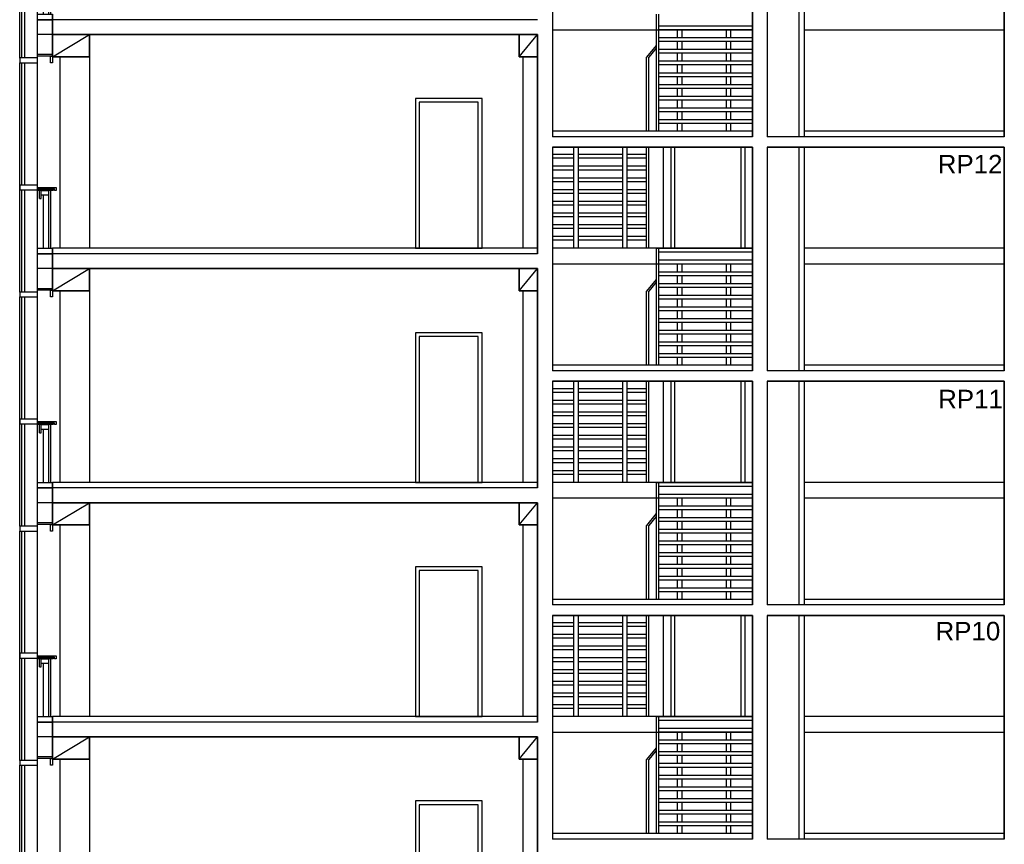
# Model space of a CAD drawing. Header units: millimetres. Extents: x 171 to 266814, y 44 to 350448.
# Tile 65 of 105: x 7833 to 21124, y 69083 to 80213. Entities that reach past the tile are written whole.
import ezdxf

# ---------------------------------------------------------------- set-up
doc = ezdxf.new("R2010")
doc.units = ezdxf.units.MM
doc.header["$LTSCALE"] = 100
doc.linetypes.add('ČÁRKOVANÁ', pattern=[19.05, 12.7, -6.35])
doc.layers.add('DVERE', color=7, linetype='Continuous', true_color=0xf00000)
for name, color, linetype in [('Elektro přívod', 1, 'Continuous'), ('NOVA', 240, 'Continuous'), ('TENKA', 253, 'Continuous'), ('TLUSTA', 2, 'Continuous'), ('ŽB', 3, 'Continuous')]:
    doc.layers.add(name, color=color, linetype=linetype)
doc.styles.get("Standard").update_dxf_attribs({"font": 'arial.ttf'})

# ---------------------------------------------------------------- blocks, each defined once
blk = doc.blocks.new('FASADA REZ BLOK 2')
at = {"layer": 'NOVA', "color": 0}
for p, q in [((-175, 670), (-175, 780)), ((-175, 670), (-150, 670)), ((-150, 670), (-150, 715))]:
    blk.add_line(p, q, dxfattribs=at)
for points in [[(-441, 2503), (-200, 2503), (-200, 2568), (-441, 2568)], [(0, 2593), (-200, 2593), (-200, 2618), (0, 2618)], [(0, 2503), (-25, 2503), (-25, 2593), (0, 2593)], [(-441, 788), (-200, 788), (-200, 853), (-441, 853)], [(-200, 820), (50, 820), (50, 780), (30, 780), (30, 800), (-200, 800)], [(-190, 800), (10, 800), (10, 780), (-190, 780)], [(-150, 780), (-50, 780), (-50, 715), (-150, 715)], [(0, -75), (-200, -75), (-200, 0), (0, 0)], [(0, -275), (-200, -275), (-200, -75), (0, -75)]]:
    blk.add_lwpolyline(points, close=True, dxfattribs=at)
for points in [[(-441, -593), (-441, 2503)], [(-411, 853), (-411, 2503)], [(-371, 853), (-371, 2503)], [(-200, -593), (-200, 2503)], [(-411, -593), (-411, 788)], [(-371, -593), (-371, 788)], [(-125, 715), (-125, 0)], [(-50, 715), (-50, 0)], [(-25, 780), (-25, 0)]]:
    blk.add_lwpolyline(points, dxfattribs=at)

msp = doc.modelspace()

# ---------------------------------------------------------------- linework, layer by layer
at = {"layer": 'DVERE', "color": 253}
for p, q in [((14073.671, 79148.396), (13173.671, 79148.396)), ((13173.671, 79148.396), (13173.671, 77128.396)), ((14023.671, 79098.396), (13223.671, 79098.396)), ((13223.671, 79098.396), (13223.671, 77128.396)), ((14023.671, 77128.396), (14023.671, 79098.396)), ((14073.671, 77128.396), (14073.671, 79148.396)), ((13173.671, 77128.396), (14073.671, 77128.396)), ((13223.671, 77128.396), (14023.671, 77128.396)), ((14073.671, 75988.396), (13173.671, 75988.396)), ((13173.671, 75988.396), (13173.671, 73968.396)), ((14023.671, 75938.396), (13223.671, 75938.396)), ((13223.671, 75938.396), (13223.671, 73968.396)), ((14023.671, 73968.396), (14023.671, 75938.396)), ((14073.671, 73968.396), (14073.671, 75988.396)), ((13173.671, 73968.396), (14073.671, 73968.396)), ((13223.671, 73968.396), (14023.671, 73968.396)), ((14073.671, 72828.396), (13173.671, 72828.396)), ((13173.671, 72828.396), (13173.671, 70808.396)), ((14023.671, 72778.396), (13223.671, 72778.396)), ((13223.671, 72778.396), (13223.671, 70808.396)), ((14023.671, 70808.396), (14023.671, 72778.396)), ((14073.671, 70808.396), (14073.671, 72828.396)), ((13173.671, 70808.396), (14073.671, 70808.396)), ((13223.671, 70808.396), (14023.671, 70808.396)), ((14073.671, 69668.396), (13173.671, 69668.396)), ((13173.671, 69668.396), (13173.671, 67648.396)), ((14073.671, 67648.396), (14073.671, 69668.396)), ((14023.671, 69618.396), (13223.671, 69618.396)), ((13223.671, 69618.396), (13223.671, 67648.396)), ((14023.671, 67648.396), (14023.671, 69618.396))]:
    msp.add_line(p, q, dxfattribs=at)
for points in [[(17723.671, 78493.396), (17723.671, 77128.396), (16523.671, 77128.396), (16523.671, 78493.396)], [(16623.671, 78493.396), (16623.671, 77128.396), (17623.671, 77128.396), (17623.671, 78493.396)], [(16673.671, 78493.396), (16673.671, 77128.396), (17573.671, 77128.396), (17573.671, 78493.396)], [(17723.671, 75333.396), (17723.671, 73968.396), (16523.671, 73968.396), (16523.671, 75333.396)], [(16623.671, 75333.396), (16623.671, 73968.396), (17623.671, 73968.396), (17623.671, 75333.396)], [(16673.671, 75333.396), (16673.671, 73968.396), (17573.671, 73968.396), (17573.671, 75333.396)], [(17723.671, 72173.396), (17723.671, 70808.396), (16523.671, 70808.396), (16523.671, 72173.396)], [(16623.671, 72173.396), (16623.671, 70808.396), (17623.671, 70808.396), (17623.671, 72173.396)], [(16673.671, 72173.396), (16673.671, 70808.396), (17573.671, 70808.396), (17573.671, 72173.396)]]:
    msp.add_lwpolyline(points, dxfattribs=at)
at = {"layer": 'TENKA', "color": 253}
for p, q in [((8273.671, 79713.396), (8773.671, 80013.396)), ((8773.671, 80013.396), (8773.671, 77128.396)), ((14573.671, 79713.396), (14823.671, 80013.396)), ((17723.671, 80073.396), (15023.671, 80073.396)), ((14623.671, 79713.396), (14623.671, 77128.396)), ((17723.671, 78633.396), (15023.671, 78633.396)), ((21123.671, 78633.396), (18423.671, 78633.396)), ((17723.671, 77128.396), (15023.671, 77128.396)), ((14823.671, 77053.396), (8273.671, 77053.396)), ((8273.671, 76553.396), (8773.671, 76853.396)), ((8773.671, 76853.396), (8773.671, 73968.396)), ((14573.671, 76553.396), (14823.671, 76853.396)), ((17723.671, 76913.396), (15023.671, 76913.396)), ((14623.671, 76553.396), (14623.671, 73968.396)), ((17723.671, 75473.396), (15023.671, 75473.396)), ((21123.671, 75473.396), (18423.671, 75473.396)), ((17723.671, 73968.396), (15023.671, 73968.396)), ((14823.671, 73893.396), (8273.671, 73893.396)), ((8273.671, 73393.396), (8773.671, 73693.396)), ((8773.671, 73693.396), (8773.671, 70808.396)), ((14573.671, 73393.396), (14823.671, 73693.396)), ((17723.671, 73753.396), (15023.671, 73753.396)), ((14623.671, 73393.396), (14623.671, 70808.396)), ((17723.671, 72313.396), (15023.671, 72313.396)), ((21123.671, 72313.396), (18423.671, 72313.396)), ((14823.671, 70733.396), (8273.671, 70733.396)), ((17723.671, 70808.396), (15023.671, 70808.396)), ((17723.671, 70593.396), (15023.671, 70593.396)), ((8273.671, 70233.396), (8773.671, 70533.396)), ((8773.671, 70533.396), (8773.671, 67648.396)), ((14573.671, 70233.396), (14823.671, 70533.396)), ((14623.671, 70233.396), (14623.671, 67648.396)), ((17723.671, 69153.396), (15023.671, 69153.396)), ((21123.671, 69153.396), (18423.671, 69153.396))]:
    msp.add_line(p, q, dxfattribs=at)
at = {"layer": 'TENKA', "color": 253, "linetype": 'ČÁRKOVANÁ', "ltscale": 10}
for p, q in [((21123.671, 80073.396), (18423.671, 80073.396)), ((8373.671, 79713.396), (8373.671, 77128.396)), ((21123.671, 77128.396), (18423.671, 77128.396)), ((21123.671, 76913.396), (18423.671, 76913.396)), ((8373.671, 76553.396), (8373.671, 73968.396)), ((21123.671, 73968.396), (18423.671, 73968.396)), ((21123.671, 73753.396), (18423.671, 73753.396)), ((8373.671, 73393.396), (8373.671, 70808.396)), ((21123.671, 70808.396), (18423.671, 70808.396)), ((21123.671, 70593.396), (18423.671, 70593.396)), ((8373.671, 70233.396), (8373.671, 67648.396))]:
    msp.add_line(p, q, dxfattribs=at)
at = {"layer": 'TENKA', "color": 253}
for points in [[(16423.671, 80288.396), (16423.671, 78708.396)], [(16453.671, 80288.396), (16453.671, 78708.396)], [(16423.671, 80073.396), (15023.671, 80073.396)], [(16453.671, 80130.396), (17723.671, 80130.396)], [(16453.671, 80080.396), (17723.671, 80080.396)], [(16713.671, 79972.396), (16713.671, 80080.396)], [(16773.671, 79972.396), (16773.671, 80080.396)], [(17373.671, 79972.396), (17373.671, 80080.396)], [(17433.671, 79972.396), (17433.671, 80080.396)], [(16453.671, 79972.396), (17723.671, 79972.396)], [(16453.671, 79922.396), (17723.671, 79922.396)], [(16713.671, 79814.396), (16713.671, 79922.396)], [(16773.671, 79814.396), (16773.671, 79922.396)], [(17373.671, 79814.396), (17373.671, 79922.396)], [(17433.671, 79814.396), (17433.671, 79922.396)], [(16423.671, 79866.396), (16293.671, 79708.396)], [(16423.671, 79829.934), (16323.671, 79708.396)], [(16453.671, 79814.396), (17723.671, 79814.396)], [(16453.671, 79764.396), (17723.671, 79764.396)], [(16713.671, 79656.396), (16713.671, 79764.396)], [(16773.671, 79656.396), (16773.671, 79764.396)], [(17373.671, 79656.396), (17373.671, 79764.396)], [(17433.671, 79656.396), (17433.671, 79764.396)], [(16293.671, 78708.396), (16293.671, 79708.396)], [(16323.671, 78708.396), (16323.671, 79708.396)], [(16453.671, 79656.396), (17723.671, 79656.396)], [(16453.671, 79606.396), (17723.671, 79606.396)], [(16453.671, 79498.396), (17723.671, 79498.396)], [(16713.671, 79498.396), (16713.671, 79606.396)], [(16773.671, 79498.396), (16773.671, 79606.396)], [(17373.671, 79498.396), (17373.671, 79606.396)], [(17433.671, 79498.396), (17433.671, 79606.396)], [(16453.671, 79448.396), (17723.671, 79448.396)], [(16713.671, 79340.396), (16713.671, 79448.396)], [(16773.671, 79340.396), (16773.671, 79448.396)], [(17373.671, 79340.396), (17373.671, 79448.396)], [(17433.671, 79340.396), (17433.671, 79448.396)], [(16453.671, 79340.396), (17723.671, 79340.396)], [(16453.671, 79290.396), (17723.671, 79290.396)], [(16713.671, 79182.396), (16713.671, 79290.396)], [(16773.671, 79182.396), (16773.671, 79290.396)], [(17373.671, 79182.396), (17373.671, 79290.396)], [(17433.671, 79182.396), (17433.671, 79290.396)], [(16453.671, 79182.396), (17723.671, 79182.396)], [(16453.671, 79132.396), (17723.671, 79132.396)], [(16713.671, 79024.396), (16713.671, 79132.396)], [(16773.671, 79024.396), (16773.671, 79132.396)], [(17373.671, 79024.396), (17373.671, 79132.396)], [(17433.671, 79024.396), (17433.671, 79132.396)], [(16453.671, 79024.396), (17723.671, 79024.396)], [(16453.671, 78974.396), (17723.671, 78974.396)], [(16713.671, 78866.396), (16713.671, 78974.396)], [(16773.671, 78866.396), (16773.671, 78974.396)], [(17373.671, 78866.396), (17373.671, 78974.396)], [(17433.671, 78866.396), (17433.671, 78974.396)], [(16453.671, 78866.396), (17723.671, 78866.396)], [(16453.671, 78816.396), (17723.671, 78816.396)], [(16713.671, 78708.396), (16713.671, 78816.396)], [(16773.671, 78708.396), (16773.671, 78816.396)], [(17373.671, 78708.396), (17373.671, 78816.396)], [(17433.671, 78708.396), (17433.671, 78816.396)], [(15313.671, 77128.396), (15313.671, 78493.396)], [(15373.671, 77128.396), (15373.671, 78493.396)], [(15973.671, 77128.396), (15973.671, 78493.396)], [(16033.671, 77128.396), (16033.671, 78493.396)], [(16293.671, 77128.396), (16293.671, 78493.396)], [(16323.671, 77128.396), (16323.671, 78493.396)], [(15313.671, 78392.396), (15023.671, 78392.396)], [(15313.671, 78342.396), (15023.671, 78342.396)], [(15973.671, 78392.396), (15373.671, 78392.396)], [(15973.671, 78342.396), (15373.671, 78342.396)], [(16293.671, 78392.396), (16033.671, 78392.396)], [(16293.671, 78342.396), (16033.671, 78342.396)], [(15313.671, 78234.396), (15023.671, 78234.396)], [(15313.671, 78184.396), (15023.671, 78184.396)], [(15973.671, 78234.396), (15373.671, 78234.396)], [(15973.671, 78184.396), (15373.671, 78184.396)], [(16293.671, 78234.396), (16033.671, 78234.396)], [(16293.671, 78184.396), (16033.671, 78184.396)], [(15313.671, 78076.396), (15023.671, 78076.396)], [(15313.671, 78026.396), (15023.671, 78026.396)], [(15973.671, 78076.396), (15373.671, 78076.396)], [(15973.671, 78026.396), (15373.671, 78026.396)], [(16293.671, 78076.396), (16033.671, 78076.396)], [(16293.671, 78026.396), (16033.671, 78026.396)], [(15313.671, 77918.396), (15023.671, 77918.396)], [(15973.671, 77918.396), (15373.671, 77918.396)], [(16293.671, 77918.396), (16033.671, 77918.396)], [(15313.671, 77868.396), (15023.671, 77868.396)], [(15313.671, 77760.396), (15023.671, 77760.396)], [(15973.671, 77868.396), (15373.671, 77868.396)], [(15973.671, 77760.396), (15373.671, 77760.396)], [(16293.671, 77868.396), (16033.671, 77868.396)], [(16293.671, 77760.396), (16033.671, 77760.396)], [(15313.671, 77710.396), (15023.671, 77710.396)], [(15973.671, 77710.396), (15373.671, 77710.396)], [(16293.671, 77710.396), (16033.671, 77710.396)], [(15313.671, 77602.396), (15023.671, 77602.396)], [(15313.671, 77552.396), (15023.671, 77552.396)], [(15973.671, 77602.396), (15373.671, 77602.396)], [(15973.671, 77552.396), (15373.671, 77552.396)], [(16293.671, 77602.396), (16033.671, 77602.396)], [(16293.671, 77552.396), (16033.671, 77552.396)], [(15313.671, 77444.396), (15023.671, 77444.396)], [(15313.671, 77394.396), (15023.671, 77394.396)], [(15973.671, 77444.396), (15373.671, 77444.396)], [(15973.671, 77394.396), (15373.671, 77394.396)], [(16293.671, 77444.396), (16033.671, 77444.396)], [(16293.671, 77394.396), (16033.671, 77394.396)], [(15313.671, 77286.396), (15023.671, 77286.396)], [(15313.671, 77236.396), (15023.671, 77236.396)], [(15973.671, 77286.396), (15373.671, 77286.396)], [(15973.671, 77236.396), (15373.671, 77236.396)], [(16293.671, 77286.396), (16033.671, 77286.396)], [(16293.671, 77236.396), (16033.671, 77236.396)], [(16423.671, 77128.396), (15023.671, 77128.396)], [(16423.671, 77128.396), (16423.671, 75548.396)], [(16423.671, 77128.396), (17723.671, 77128.396)], [(16453.671, 77128.396), (16453.671, 75548.396)], [(16453.671, 77078.396), (17723.671, 77078.396)], [(16453.671, 76970.396), (17723.671, 76970.396)], [(16423.671, 76913.396), (15023.671, 76913.396)], [(16453.671, 76920.396), (17723.671, 76920.396)], [(16713.671, 76812.396), (16713.671, 76920.396)], [(16773.671, 76812.396), (16773.671, 76920.396)], [(17373.671, 76812.396), (17373.671, 76920.396)], [(17433.671, 76812.396), (17433.671, 76920.396)], [(16423.671, 76706.396), (16293.671, 76548.396)], [(16453.671, 76812.396), (17723.671, 76812.396)], [(16453.671, 76762.396), (17723.671, 76762.396)], [(16713.671, 76654.396), (16713.671, 76762.396)], [(16773.671, 76654.396), (16773.671, 76762.396)], [(17373.671, 76654.396), (17373.671, 76762.396)], [(17433.671, 76654.396), (17433.671, 76762.396)], [(16423.671, 76669.934), (16323.671, 76548.396)], [(16453.671, 76654.396), (17723.671, 76654.396)], [(16453.671, 76604.396), (17723.671, 76604.396)], [(16713.671, 76496.396), (16713.671, 76604.396)], [(16773.671, 76496.396), (16773.671, 76604.396)], [(17373.671, 76496.396), (17373.671, 76604.396)], [(17433.671, 76496.396), (17433.671, 76604.396)], [(16293.671, 75548.396), (16293.671, 76548.396)], [(16323.671, 75548.396), (16323.671, 76548.396)], [(16453.671, 76496.396), (17723.671, 76496.396)], [(16453.671, 76446.396), (17723.671, 76446.396)], [(16713.671, 76338.396), (16713.671, 76446.396)], [(16773.671, 76338.396), (16773.671, 76446.396)], [(17373.671, 76338.396), (17373.671, 76446.396)], [(17433.671, 76338.396), (17433.671, 76446.396)], [(16453.671, 76338.396), (17723.671, 76338.396)], [(16453.671, 76288.396), (17723.671, 76288.396)], [(16453.671, 76180.396), (17723.671, 76180.396)], [(16713.671, 76180.396), (16713.671, 76288.396)], [(16773.671, 76180.396), (16773.671, 76288.396)], [(17373.671, 76180.396), (17373.671, 76288.396)], [(17433.671, 76180.396), (17433.671, 76288.396)], [(16453.671, 76130.396), (17723.671, 76130.396)], [(16713.671, 76022.396), (16713.671, 76130.396)], [(16773.671, 76022.396), (16773.671, 76130.396)], [(17373.671, 76022.396), (17373.671, 76130.396)], [(17433.671, 76022.396), (17433.671, 76130.396)], [(16453.671, 76022.396), (17723.671, 76022.396)], [(16453.671, 75972.396), (17723.671, 75972.396)], [(16713.671, 75864.396), (16713.671, 75972.396)], [(16773.671, 75864.396), (16773.671, 75972.396)], [(17373.671, 75864.396), (17373.671, 75972.396)], [(17433.671, 75864.396), (17433.671, 75972.396)], [(16453.671, 75864.396), (17723.671, 75864.396)], [(16453.671, 75814.396), (17723.671, 75814.396)], [(16713.671, 75706.396), (16713.671, 75814.396)], [(16773.671, 75706.396), (16773.671, 75814.396)], [(17373.671, 75706.396), (17373.671, 75814.396)], [(17433.671, 75706.396), (17433.671, 75814.396)], [(16453.671, 75706.396), (17723.671, 75706.396)], [(16453.671, 75656.396), (17723.671, 75656.396)], [(16713.671, 75548.396), (16713.671, 75656.396)], [(16773.671, 75548.396), (16773.671, 75656.396)], [(17373.671, 75548.396), (17373.671, 75656.396)], [(17433.671, 75548.396), (17433.671, 75656.396)], [(15313.671, 75232.396), (15023.671, 75232.396)], [(15313.671, 73968.396), (15313.671, 75333.396)], [(15373.671, 73968.396), (15373.671, 75333.396)], [(15973.671, 75232.396), (15373.671, 75232.396)], [(15973.671, 73968.396), (15973.671, 75333.396)], [(16033.671, 73968.396), (16033.671, 75333.396)], [(16293.671, 75232.396), (16033.671, 75232.396)], [(16293.671, 73968.396), (16293.671, 75333.396)], [(16323.671, 73968.396), (16323.671, 75333.396)], [(15313.671, 75182.396), (15023.671, 75182.396)], [(15973.671, 75182.396), (15373.671, 75182.396)], [(16293.671, 75182.396), (16033.671, 75182.396)], [(15313.671, 75074.396), (15023.671, 75074.396)], [(15313.671, 75024.396), (15023.671, 75024.396)], [(15973.671, 75074.396), (15373.671, 75074.396)], [(15973.671, 75024.396), (15373.671, 75024.396)], [(16293.671, 75074.396), (16033.671, 75074.396)], [(16293.671, 75024.396), (16033.671, 75024.396)], [(15313.671, 74916.396), (15023.671, 74916.396)], [(15313.671, 74866.396), (15023.671, 74866.396)], [(15973.671, 74916.396), (15373.671, 74916.396)], [(15973.671, 74866.396), (15373.671, 74866.396)], [(16293.671, 74916.396), (16033.671, 74916.396)], [(16293.671, 74866.396), (16033.671, 74866.396)], [(15313.671, 74758.396), (15023.671, 74758.396)], [(15313.671, 74708.396), (15023.671, 74708.396)], [(15973.671, 74758.396), (15373.671, 74758.396)], [(15973.671, 74708.396), (15373.671, 74708.396)], [(16293.671, 74758.396), (16033.671, 74758.396)], [(16293.671, 74708.396), (16033.671, 74708.396)], [(15313.671, 74600.396), (15023.671, 74600.396)], [(15973.671, 74600.396), (15373.671, 74600.396)], [(16293.671, 74600.396), (16033.671, 74600.396)], [(15313.671, 74550.396), (15023.671, 74550.396)], [(15313.671, 74442.396), (15023.671, 74442.396)], [(15973.671, 74550.396), (15373.671, 74550.396)], [(15973.671, 74442.396), (15373.671, 74442.396)], [(16293.671, 74550.396), (16033.671, 74550.396)], [(16293.671, 74442.396), (16033.671, 74442.396)], [(15313.671, 74392.396), (15023.671, 74392.396)], [(15973.671, 74392.396), (15373.671, 74392.396)], [(16293.671, 74392.396), (16033.671, 74392.396)], [(15313.671, 74284.396), (15023.671, 74284.396)], [(15313.671, 74234.396), (15023.671, 74234.396)], [(15973.671, 74284.396), (15373.671, 74284.396)], [(15973.671, 74234.396), (15373.671, 74234.396)], [(16293.671, 74284.396), (16033.671, 74284.396)], [(16293.671, 74234.396), (16033.671, 74234.396)], [(15313.671, 74126.396), (15023.671, 74126.396)], [(15313.671, 74076.396), (15023.671, 74076.396)], [(15973.671, 74126.396), (15373.671, 74126.396)], [(15973.671, 74076.396), (15373.671, 74076.396)], [(16293.671, 74126.396), (16033.671, 74126.396)], [(16293.671, 74076.396), (16033.671, 74076.396)], [(16423.671, 73968.396), (15023.671, 73968.396)], [(16423.671, 73968.396), (16423.671, 72388.396)], [(16423.671, 73968.396), (17723.671, 73968.396)], [(16453.671, 73968.396), (16453.671, 72388.396)], [(16453.671, 73918.396), (17723.671, 73918.396)], [(16453.671, 73810.396), (17723.671, 73810.396)], [(16423.671, 73753.396), (15023.671, 73753.396)], [(16453.671, 73760.396), (17723.671, 73760.396)], [(16453.671, 73652.396), (17723.671, 73652.396)], [(16713.671, 73652.396), (16713.671, 73760.396)], [(16773.671, 73652.396), (16773.671, 73760.396)], [(17373.671, 73652.396), (17373.671, 73760.396)], [(17433.671, 73652.396), (17433.671, 73760.396)], [(16423.671, 73546.396), (16293.671, 73388.396)], [(16423.671, 73509.934), (16323.671, 73388.396)], [(16453.671, 73602.396), (17723.671, 73602.396)], [(16713.671, 73494.396), (16713.671, 73602.396)], [(16773.671, 73494.396), (16773.671, 73602.396)], [(17373.671, 73494.396), (17373.671, 73602.396)], [(17433.671, 73494.396), (17433.671, 73602.396)], [(16293.671, 72388.396), (16293.671, 73388.396)], [(16323.671, 72388.396), (16323.671, 73388.396)], [(16453.671, 73494.396), (17723.671, 73494.396)], [(16453.671, 73444.396), (17723.671, 73444.396)], [(16713.671, 73336.396), (16713.671, 73444.396)], [(16773.671, 73336.396), (16773.671, 73444.396)], [(17373.671, 73336.396), (17373.671, 73444.396)], [(17433.671, 73336.396), (17433.671, 73444.396)], [(16453.671, 73336.396), (17723.671, 73336.396)], [(16453.671, 73286.396), (17723.671, 73286.396)], [(16713.671, 73178.396), (16713.671, 73286.396)], [(16773.671, 73178.396), (16773.671, 73286.396)], [(17373.671, 73178.396), (17373.671, 73286.396)], [(17433.671, 73178.396), (17433.671, 73286.396)], [(16453.671, 73178.396), (17723.671, 73178.396)], [(16453.671, 73128.396), (17723.671, 73128.396)], [(16713.671, 73020.396), (16713.671, 73128.396)], [(16773.671, 73020.396), (16773.671, 73128.396)], [(17373.671, 73020.396), (17373.671, 73128.396)], [(17433.671, 73020.396), (17433.671, 73128.396)], [(16453.671, 73020.396), (17723.671, 73020.396)], [(16453.671, 72970.396), (17723.671, 72970.396)], [(16713.671, 72862.396), (16713.671, 72970.396)], [(16773.671, 72862.396), (16773.671, 72970.396)], [(17373.671, 72862.396), (17373.671, 72970.396)], [(17433.671, 72862.396), (17433.671, 72970.396)], [(16453.671, 72862.396), (17723.671, 72862.396)], [(16453.671, 72812.396), (17723.671, 72812.396)], [(16453.671, 72704.396), (17723.671, 72704.396)], [(16713.671, 72704.396), (16713.671, 72812.396)], [(16773.671, 72704.396), (16773.671, 72812.396)], [(17373.671, 72704.396), (17373.671, 72812.396)], [(17433.671, 72704.396), (17433.671, 72812.396)], [(16453.671, 72654.396), (17723.671, 72654.396)], [(16713.671, 72546.396), (16713.671, 72654.396)], [(16773.671, 72546.396), (16773.671, 72654.396)], [(17373.671, 72546.396), (17373.671, 72654.396)], [(17433.671, 72546.396), (17433.671, 72654.396)], [(16453.671, 72546.396), (17723.671, 72546.396)], [(16453.671, 72496.396), (17723.671, 72496.396)], [(16713.671, 72388.396), (16713.671, 72496.396)], [(16773.671, 72388.396), (16773.671, 72496.396)], [(17373.671, 72388.396), (17373.671, 72496.396)], [(17433.671, 72388.396), (17433.671, 72496.396)], [(15313.671, 70808.396), (15313.671, 72173.396)], [(15373.671, 70808.396), (15373.671, 72173.396)], [(15973.671, 70808.396), (15973.671, 72173.396)], [(16033.671, 70808.396), (16033.671, 72173.396)], [(16293.671, 70808.396), (16293.671, 72173.396)], [(16323.671, 70808.396), (16323.671, 72173.396)], [(15313.671, 72072.396), (15023.671, 72072.396)], [(15973.671, 72072.396), (15373.671, 72072.396)], [(16293.671, 72072.396), (16033.671, 72072.396)], [(15313.671, 72022.396), (15023.671, 72022.396)], [(15313.671, 71914.396), (15023.671, 71914.396)], [(15973.671, 72022.396), (15373.671, 72022.396)], [(15973.671, 71914.396), (15373.671, 71914.396)], [(16293.671, 72022.396), (16033.671, 72022.396)], [(16293.671, 71914.396), (16033.671, 71914.396)], [(15313.671, 71864.396), (15023.671, 71864.396)], [(15973.671, 71864.396), (15373.671, 71864.396)], [(16293.671, 71864.396), (16033.671, 71864.396)], [(15313.671, 71756.396), (15023.671, 71756.396)], [(15313.671, 71706.396), (15023.671, 71706.396)], [(15973.671, 71756.396), (15373.671, 71756.396)], [(15973.671, 71706.396), (15373.671, 71706.396)], [(16293.671, 71756.396), (16033.671, 71756.396)], [(16293.671, 71706.396), (16033.671, 71706.396)], [(15313.671, 71598.396), (15023.671, 71598.396)], [(15313.671, 71548.396), (15023.671, 71548.396)], [(15973.671, 71598.396), (15373.671, 71598.396)], [(15973.671, 71548.396), (15373.671, 71548.396)], [(16293.671, 71598.396), (16033.671, 71598.396)], [(16293.671, 71548.396), (16033.671, 71548.396)], [(15313.671, 71440.396), (15023.671, 71440.396)], [(15313.671, 71390.396), (15023.671, 71390.396)], [(15973.671, 71440.396), (15373.671, 71440.396)], [(15973.671, 71390.396), (15373.671, 71390.396)], [(16293.671, 71440.396), (16033.671, 71440.396)], [(16293.671, 71390.396), (16033.671, 71390.396)], [(15313.671, 71282.396), (15023.671, 71282.396)], [(15973.671, 71282.396), (15373.671, 71282.396)], [(16293.671, 71282.396), (16033.671, 71282.396)], [(15313.671, 71232.396), (15023.671, 71232.396)], [(15313.671, 71124.396), (15023.671, 71124.396)], [(15973.671, 71232.396), (15373.671, 71232.396)], [(15973.671, 71124.396), (15373.671, 71124.396)], [(16293.671, 71232.396), (16033.671, 71232.396)], [(16293.671, 71124.396), (16033.671, 71124.396)], [(15313.671, 71074.396), (15023.671, 71074.396)], [(15973.671, 71074.396), (15373.671, 71074.396)], [(16293.671, 71074.396), (16033.671, 71074.396)], [(15313.671, 70966.396), (15023.671, 70966.396)], [(15313.671, 70916.396), (15023.671, 70916.396)], [(15973.671, 70966.396), (15373.671, 70966.396)], [(15973.671, 70916.396), (15373.671, 70916.396)], [(16293.671, 70966.396), (16033.671, 70966.396)], [(16293.671, 70916.396), (16033.671, 70916.396)], [(16423.671, 70808.396), (15023.671, 70808.396)], [(16423.671, 70808.396), (16423.671, 69228.396)], [(16423.671, 70808.396), (17723.671, 70808.396)], [(16453.671, 70808.396), (16453.671, 69228.396)], [(16453.671, 70758.396), (17723.671, 70758.396)], [(16423.671, 70593.396), (15023.671, 70593.396)], [(16453.671, 70650.396), (17723.671, 70650.396)], [(16453.671, 70600.396), (17723.671, 70600.396)], [(16713.671, 70492.396), (16713.671, 70600.396)], [(16773.671, 70492.396), (16773.671, 70600.396)], [(17373.671, 70492.396), (17373.671, 70600.396)], [(17433.671, 70492.396), (17433.671, 70600.396)], [(16453.671, 70492.396), (17723.671, 70492.396)], [(16453.671, 70442.396), (17723.671, 70442.396)], [(16713.671, 70334.396), (16713.671, 70442.396)], [(16773.671, 70334.396), (16773.671, 70442.396)], [(17373.671, 70334.396), (17373.671, 70442.396)], [(17433.671, 70334.396), (17433.671, 70442.396)], [(16423.671, 70386.396), (16293.671, 70228.396)], [(16423.671, 70349.934), (16323.671, 70228.396)], [(16453.671, 70334.396), (17723.671, 70334.396)], [(16293.671, 69228.396), (16293.671, 70228.396)], [(16323.671, 69228.396), (16323.671, 70228.396)], [(16453.671, 70284.396), (17723.671, 70284.396)], [(16453.671, 70176.396), (17723.671, 70176.396)], [(16713.671, 70176.396), (16713.671, 70284.396)], [(16773.671, 70176.396), (16773.671, 70284.396)], [(17373.671, 70176.396), (17373.671, 70284.396)], [(17433.671, 70176.396), (17433.671, 70284.396)], [(16453.671, 70126.396), (17723.671, 70126.396)], [(16713.671, 70018.396), (16713.671, 70126.396)], [(16773.671, 70018.396), (16773.671, 70126.396)], [(17373.671, 70018.396), (17373.671, 70126.396)], [(17433.671, 70018.396), (17433.671, 70126.396)], [(16453.671, 70018.396), (17723.671, 70018.396)], [(16453.671, 69968.396), (17723.671, 69968.396)], [(16713.671, 69860.396), (16713.671, 69968.396)], [(16773.671, 69860.396), (16773.671, 69968.396)], [(17373.671, 69860.396), (17373.671, 69968.396)], [(17433.671, 69860.396), (17433.671, 69968.396)], [(16453.671, 69860.396), (17723.671, 69860.396)], [(16453.671, 69810.396), (17723.671, 69810.396)], [(16713.671, 69702.396), (16713.671, 69810.396)], [(16773.671, 69702.396), (16773.671, 69810.396)], [(17373.671, 69702.396), (17373.671, 69810.396)], [(17433.671, 69702.396), (17433.671, 69810.396)], [(16453.671, 69702.396), (17723.671, 69702.396)], [(16453.671, 69652.396), (17723.671, 69652.396)], [(16713.671, 69544.396), (16713.671, 69652.396)], [(16773.671, 69544.396), (16773.671, 69652.396)], [(17373.671, 69544.396), (17373.671, 69652.396)], [(17433.671, 69544.396), (17433.671, 69652.396)], [(16453.671, 69544.396), (17723.671, 69544.396)], [(16453.671, 69494.396), (17723.671, 69494.396)], [(16453.671, 69386.396), (17723.671, 69386.396)], [(16713.671, 69386.396), (16713.671, 69494.396)], [(16773.671, 69386.396), (16773.671, 69494.396)], [(17373.671, 69386.396), (17373.671, 69494.396)], [(17433.671, 69386.396), (17433.671, 69494.396)], [(16453.671, 69336.396), (17723.671, 69336.396)], [(16713.671, 69228.396), (16713.671, 69336.396)], [(16773.671, 69228.396), (16773.671, 69336.396)], [(17373.671, 69228.396), (17373.671, 69336.396)], [(17433.671, 69228.396), (17433.671, 69336.396)]]:
    msp.add_lwpolyline(points, dxfattribs=at)
at = {"layer": 'TLUSTA', "color": 253}
for p, q in [((15023.671, 81653.396), (15023.671, 78633.396)), ((17723.671, 81653.396), (17723.671, 78633.396)), ((17923.671, 81653.396), (17923.671, 78633.396)), ((18348.671, 81653.396), (18348.671, 78633.396)), ((18423.671, 81653.396), (18423.671, 78633.396)), ((21123.671, 81653.396), (21123.671, 78633.396)), ((21123.671, 81653.396), (21123.671, 78633.396)), ((8273.671, 79713.396), (8273.671, 80288.396)), ((8273.671, 80013.396), (8773.671, 80013.396)), ((14823.671, 80013.396), (8273.671, 80013.396)), ((8773.671, 80013.396), (8773.671, 79713.396)), ((14573.671, 80013.396), (14823.671, 80013.396)), ((14573.671, 79713.396), (14573.671, 80013.396)), ((14823.671, 80013.396), (14823.671, 79713.396)), ((14823.671, 80013.396), (14823.671, 77053.368)), ((8773.671, 79713.396), (8273.671, 79713.396)), ((14823.671, 79713.396), (14573.671, 79713.396)), ((17723.671, 78708.396), (15023.671, 78708.396)), ((21123.671, 78708.396), (18423.671, 78708.396)), ((18423.671, 78633.396), (17923.671, 78633.396)), ((17723.671, 78493.396), (15023.671, 78493.396)), ((15023.671, 78493.396), (15023.671, 75473.396)), ((17723.671, 78493.396), (17723.671, 75473.396)), ((21123.671, 78493.396), (17923.671, 78493.396)), ((17923.671, 78493.396), (17923.671, 75473.396)), ((18348.671, 78493.396), (18348.671, 75473.396)), ((18423.671, 78493.396), (18423.671, 75473.396)), ((21123.671, 78493.396), (21123.671, 75473.396)), ((21123.671, 78493.396), (21123.671, 75473.396)), ((8273.671, 76553.396), (8273.671, 77128.396)), ((14823.671, 77128.396), (8273.671, 77128.396)), ((8273.671, 76853.396), (8773.671, 76853.396)), ((14823.671, 76853.396), (8273.671, 76853.396)), ((8773.671, 76853.396), (8773.671, 76553.396)), ((14573.671, 76853.396), (14823.671, 76853.396)), ((14573.671, 76553.396), (14573.671, 76853.396)), ((14823.671, 76853.396), (14823.671, 76553.396)), ((14823.671, 76853.396), (14823.671, 73893.368)), ((8773.671, 76553.396), (8273.671, 76553.396)), ((14823.671, 76553.396), (14573.671, 76553.396)), ((17723.671, 75548.396), (15023.671, 75548.396)), ((21123.671, 75548.396), (18423.671, 75548.396)), ((18423.671, 75473.396), (17923.671, 75473.396)), ((17723.671, 75333.396), (15023.671, 75333.396)), ((15023.671, 75333.396), (15023.671, 72313.396)), ((17723.671, 75333.396), (17723.671, 72313.396)), ((21123.671, 75333.396), (17923.671, 75333.396)), ((17923.671, 75333.396), (17923.671, 72313.396)), ((18348.671, 75333.396), (18348.671, 72313.396)), ((18423.671, 75333.396), (18423.671, 72313.396)), ((21123.671, 75333.396), (21123.671, 72313.396)), ((21123.671, 75333.396), (21123.671, 72313.396)), ((8273.671, 73393.396), (8273.671, 73968.396)), ((14823.671, 73968.396), (8273.671, 73968.396)), ((8273.671, 73693.396), (8773.671, 73693.396)), ((14823.671, 73693.396), (8273.671, 73693.396)), ((8773.671, 73693.396), (8773.671, 73393.396)), ((14573.671, 73693.396), (14823.671, 73693.396)), ((14573.671, 73393.396), (14573.671, 73693.396)), ((14823.671, 73693.396), (14823.671, 73393.396)), ((14823.671, 73693.396), (14823.671, 70733.368)), ((8773.671, 73393.396), (8273.671, 73393.396)), ((14823.671, 73393.396), (14573.671, 73393.396)), ((17723.671, 72388.396), (15023.671, 72388.396)), ((18423.671, 72313.396), (17923.671, 72313.396)), ((21123.671, 72388.396), (18423.671, 72388.396)), ((17723.671, 72173.396), (15023.671, 72173.396)), ((15023.671, 72173.396), (15023.671, 69153.396)), ((17723.671, 72173.396), (17723.671, 69153.396)), ((21123.671, 72173.396), (17923.671, 72173.396)), ((17923.671, 72173.396), (17923.671, 69153.396)), ((18348.671, 72173.396), (18348.671, 69153.396)), ((18423.671, 72173.396), (18423.671, 69153.396)), ((21123.671, 72173.396), (21123.671, 69153.396)), ((21123.671, 72173.396), (21123.671, 69153.396)), ((8273.671, 70233.396), (8273.671, 70808.396)), ((14823.671, 70808.396), (8273.671, 70808.396)), ((8273.671, 70533.396), (8773.671, 70533.396)), ((14823.671, 70533.396), (8273.671, 70533.396)), ((8773.671, 70533.396), (8773.671, 70233.396)), ((14573.671, 70533.396), (14823.671, 70533.396)), ((14573.671, 70233.396), (14573.671, 70533.396)), ((14823.671, 70533.396), (14823.671, 70233.396)), ((14823.671, 70533.396), (14823.671, 67573.368)), ((8773.671, 70233.396), (8273.671, 70233.396)), ((14823.671, 70233.396), (14573.671, 70233.396)), ((17723.671, 69228.396), (15023.671, 69228.396)), ((18423.671, 69153.396), (17923.671, 69153.396)), ((21123.671, 69228.396), (18423.671, 69228.396))]:
    msp.add_line(p, q, dxfattribs=at)
at = {"layer": 'ŽB', "color": 253}
for points in [[(15023.671, 81653.396), (15023.671, 78633.396)], [(17723.671, 78633.396), (17723.671, 81653.396)], [(17923.671, 81653.396), (17923.671, 78633.396)], [(21123.671, 78633.396), (21123.671, 81653.396)], [(14823.671, 80213.368), (8273.671, 80213.368), (8273.671, 80013.368), (14823.671, 80013.368)], [(14823.671, 77053.368), (14823.671, 80013.396)], [(17723.671, 78633.396), (17723.671, 78633.396), (15023.671, 78633.396)], [(21123.671, 78633.396), (17923.671, 78633.396)], [(15023.671, 78493.396), (15023.671, 75473.396)], [(15023.671, 78493.396), (17723.671, 78493.396)], [(17723.671, 75473.396), (17723.671, 78493.396)], [(17923.671, 78493.396), (17923.671, 75473.396)], [(17923.671, 78493.396), (21123.671, 78493.396)], [(21123.671, 75473.396), (21123.671, 78493.396)], [(14823.671, 77053.368), (8273.671, 77053.368), (8273.671, 76853.368), (14823.671, 76853.368)], [(14823.671, 73893.368), (14823.671, 76853.396)], [(17723.671, 75473.396), (17723.671, 75473.396), (15023.671, 75473.396)], [(21123.671, 75473.396), (17923.671, 75473.396)], [(15023.671, 75333.396), (15023.671, 72313.396)], [(15023.671, 75333.396), (17723.671, 75333.396)], [(17723.671, 72313.396), (17723.671, 75333.396)], [(17923.671, 75333.396), (17923.671, 72313.396)], [(17923.671, 75333.396), (21123.671, 75333.396)], [(21123.671, 72313.396), (21123.671, 75333.396)], [(14823.671, 73893.368), (8273.671, 73893.368), (8273.671, 73693.368), (14823.671, 73693.368)], [(14823.671, 70733.368), (14823.671, 73693.396)], [(17723.671, 72313.396), (17723.671, 72313.396), (15023.671, 72313.396)], [(21123.671, 72313.396), (17923.671, 72313.396)], [(15023.671, 72173.396), (15023.671, 69153.396)], [(15023.671, 72173.396), (17723.671, 72173.396)], [(17723.671, 69153.396), (17723.671, 72173.396)], [(17923.671, 72173.396), (17923.671, 69153.396)], [(17923.671, 72173.396), (21123.671, 72173.396)], [(21123.671, 69153.396), (21123.671, 72173.396)], [(14823.671, 70733.368), (8273.671, 70733.368), (8273.671, 70533.368), (14823.671, 70533.368)], [(14823.671, 67573.368), (14823.671, 70533.396)], [(17723.671, 69153.396), (17723.671, 69153.396), (15023.671, 69153.396)], [(21123.671, 69153.396), (17923.671, 69153.396)]]:
    msp.add_lwpolyline(points, dxfattribs=at)
for points in [[(8273.671, 79713.368), (8773.671, 79713.368), (8773.671, 80013.368), (8273.671, 80013.368)], [(14573.671, 79713.368), (14823.671, 79713.368), (14823.671, 80013.368), (14573.671, 80013.368)], [(8273.671, 76553.368), (8773.671, 76553.368), (8773.671, 76853.368), (8273.671, 76853.368)], [(14573.671, 76553.368), (14823.671, 76553.368), (14823.671, 76853.368), (14573.671, 76853.368)], [(8273.671, 73393.368), (8773.671, 73393.368), (8773.671, 73693.368), (8273.671, 73693.368)], [(14573.671, 73393.368), (14823.671, 73393.368), (14823.671, 73693.368), (14573.671, 73693.368)], [(8273.671, 70233.368), (8773.671, 70233.368), (8773.671, 70533.368), (8273.671, 70533.368)], [(14573.671, 70233.368), (14823.671, 70233.368), (14823.671, 70533.368), (14573.671, 70533.368)]]:
    msp.add_lwpolyline(points, close=True, dxfattribs=at)

# ---------------------------------------------------------------- block references
at = {"layer": 'TENKA', "color": 253}
for p in [(8273.671, 80288.396), (8273.671, 77128.396), (8273.671, 73968.396), (8273.671, 70808.396), (8273.671, 67648.396)]:
    msp.add_blockref('FASADA REZ BLOK 2', p, dxfattribs=at)

# ---------------------------------------------------------------- texts
at = {"layer": 'Elektro přívod', "lineweight": -3, "char_height": 250, "width": 62288.13584, "attachment_point": 1}
for s, insert in [('RP12', (20225.247, 78388.565)), ('RP11', (20230.78, 75217.99)), ('RP10', (20195.569, 72086.066))]:
    msp.add_mtext(s, dxfattribs=dict(at, insert=insert))

doc.saveas('drawing.dxf')
